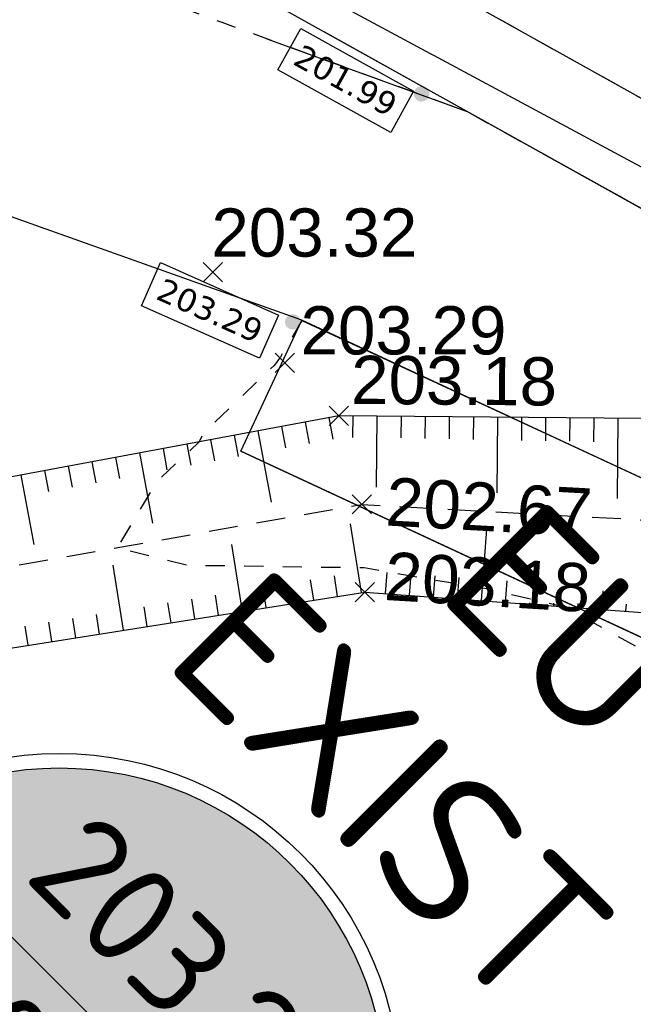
# Model space of a CAD drawing. Extents: x 1616800 to 1632437, y 2248456 to 2251974.
# Tile 252 of 256: x 1618044 to 1618056, y 2251470 to 2251491. Entities that reach past the tile are written whole.
import ezdxf
from ezdxf.enums import TextEntityAlignment as Align

# ---------------------------------------------------------------- set-up
doc = ezdxf.new("R2010")
doc.units = 0
doc.header["$LTSCALE"] = 2
doc.header["$PDMODE"] = 3
doc.header["$PDSIZE"] = 0.2
for name, pattern in [('CONTINU', [0]), ('FOSSE', [0.5, 0.3, -0.2]), ('Grille', [0.4, 0.2, -0.2])]:
    doc.linetypes.add(name, pattern=pattern)
doc.layers.get('0').update_dxf_attribs({"linetype": 'CONTINUOUS'})
for name, color, linetype in [('0000-VALORIS-NOUE DERIV BASSIN', 7, 'CONTINUOUS'), ('0000-VALORIS-NOUE DERIV BASSIN EAU MAX RETENTION', 140, 'CONTINUOUS'), ('0000-VALORIS-NOUE DERIV BASSIN TEXTE ET COTES', 1, 'CONTINUOUS'), ('X-PTS TOPO-TEXTE TOPOALT', 8, 'CONTINUOUS'), ('X-PTS TOPO-TOPOPOINT', 8, 'CONTINUOUS'), ('Y-FDP TOPO-TOP_AXE_FOSSE', 8, 'CONTINUOUS'), ('Y-FDP TOPO-TOP_BARBULE', 8, 'CONTINUOUS'), ('Y-FDP TOPO-TOP_TALUS', 8, 'CONTINUOUS'), ('Y-RESEAU EXISTANT FDP-TOP_VANNE_SYMB', 36, 'CONTINUOUS')]:
    doc.layers.add(name, color=color, linetype=linetype)
doc.styles.add('Côte Assainissement', font='verdana.ttf')
doc.styles.add('PAPYRUSJR', font='isocpeur.ttf')
doc.styles.get("Standard").update_dxf_attribs({"font": 'arial.ttf'})
doc.linetypes.add('EAUX_USÉES', pattern='A,20,-1,["EU",Standard,S=1,R=0,X=0,Y=-0.5],-2.5', length=23.5)

# ---------------------------------------------------------------- blocks, each defined once
blk = doc.blocks.new('TCPOINT')
at = {"color": 0}
blk.add_point((0, 0), dxfattribs=at)
at = {"layer": 'X-PTS TOPO-TEXTE TOPOALT'}
blk.add_attdef('ALT', text='', height=0.75, dxfattribs=at).set_placement((0.25, -0.25), align=Align.TOP_LEFT)
blk = doc.blocks.new('TCPOINT_C')
at = {"color": 0}
blk.add_point((0, 0), dxfattribs=at)
at = {"layer": 'X-PTS TOPO-TEXTE TOPOALT'}
blk.add_attdef('ALT', text='', height=0.75, dxfattribs=at).set_placement((0.5, 0.09), align=Align.MIDDLE_LEFT)
blk = doc.blocks.new('TCPOINT_2')
at = {"color": 0}
blk.add_point((0, 0), dxfattribs=at)
at = {"layer": 'X-PTS TOPO-TEXTE TOPOALT'}
blk.add_attdef('ALT', (0.25, 0.25), '', height=0.75, dxfattribs=at)
blk = doc.blocks.new('ETIQEP')
at = {"true_color": 0xffffff}
h = blk.add_hatch(color=7, dxfattribs=at)
edge = h.paths.add_edge_path()
edge.add_arc((0, 0), 2.2596, 0, 360)
at = {"ltscale": 0.02, "flags": 128}
blk.add_lwpolyline([(-2.1945, 0.5385), (2.1945, 0.5385)], dxfattribs=at)
at = {"ltscale": 0.02}
for radius in [2.3596, 2.2596]:
    blk.add_circle((0, 0), radius, dxfattribs=at)
at = {"color": 0, "ltscale": 0.02, "insert": (-0.9814, 5.2786), "char_height": 1, "width": 2.025727, "attachment_point": 1, "style": 'PAPYRUSJR'}
blk.add_mtext('\\pi0.36286;EU \\P\\pi-0.63714;EXIST', dxfattribs=at)
at = {"color": 0, "ltscale": 0.02, "style": 'PAPYRUSJR'}
for tag, p in [('TAMP', (0, 1.2311)), ('FE', (0, -0.0264))]:
    blk.add_attdef(tag, text='', height=0.6, dxfattribs=at).set_placement(p, align=Align.MIDDLE_CENTER)
at = {"color": 0, "linetype": 'CONTINU', "style": 'PAPYRUSJR'}
blk.add_attdef('PROF', text='', height=0.6, dxfattribs=at).set_placement((0, -1.1562), align=Align.MIDDLE_CENTER)
blk = doc.blocks.new('*U338')
h = blk.add_hatch(color=256)
edge = h.paths.add_edge_path()
edge.add_arc((0, 0), 0.2, 0, 360)
at = {"linetype": 'Continuous'}
blk.add_lwpolyline([(-3.925, 0.419), (-3.427, 1.538), (-0.367, 0.175), (-0.866, -0.944)], close=True, dxfattribs=at)
at = {"style": 'Côte Assainissement'}
blk.add_attdef('NIVELLEMENT', text='', height=0.6, rotation=335.9854, dxfattribs=at).set_placement((-2.146, 0.297), align=Align.MIDDLE)
blk = doc.blocks.new('*U343')
h = blk.add_hatch(color=256)
edge = h.paths.add_edge_path()
edge.add_arc((0, 0), 0.2, 0, 360)
at = {"linetype": 'Continuous'}
blk.add_lwpolyline([(-3.729, 0.626), (-3.134, 1.697), (-0.206, 0.071), (-0.8, -1)], close=True, dxfattribs=at)
at = {"style": 'Côte Assainissement'}
blk.add_attdef('NIVELLEMENT', text='', height=0.6, rotation=330.9623, dxfattribs=at).set_placement((-1.967, 0.349), align=Align.MIDDLE)

msp = doc.modelspace()

# ---------------------------------------------------------------- linework, layer by layer
at = {"layer": '0000-VALORIS-NOUE DERIV BASSIN', "linetype": 'Grille', "flags": 128}
msp.add_lwpolyline([(1618067.325, 2251480.8664), (1618052.9075, 2251488.8764), (1618048.7578, 2251490.3835), (1618047.8333, 2251490.7193), (1618046.9088, 2251491.055), (1618045.9844, 2251491.3908), (1618045.0599, 2251491.7266), (1618044.1354, 2251492.0623), (1618043.2109, 2251492.3981), (1618042.2865, 2251492.7339), (1618041.362, 2251493.0696), (1618040.4375, 2251493.4054), (1618039.513, 2251493.7412), (1618038.7518, 2251494.0462), (1618038.0761, 2251494.3273), (1618037.6541, 2251494.5347), (1618037.2761, 2251494.727), (1618036.7138, 2251494.9737), (1618036.0353, 2251495.2559), (1618035.3873, 2251495.5791), (1618034.7393, 2251495.9024), (1618034.0913, 2251496.2256), (1618033.1882, 2251496.6002), (1618032.2851, 2251496.9749), (1618031.382, 2251497.3495), (1618030.4789, 2251497.7241), (1618029.4748, 2251497.9129), (1618028.4706, 2251498.1017), (1618027.4665, 2251498.2905), (1618026.4623, 2251498.4793), (1618025.4582, 2251498.6681), (1618024.454, 2251498.8569), (1618023.461, 2251499.0406), (1618022.572, 2251499.4173), (1618021.683, 2251499.794), (1618020.794, 2251500.1708), (1618019.9049, 2251500.5475), (1618019.1017, 2251500.9201), (1618018.2986, 2251501.2928), (1618017.4954, 2251501.6654), (1618016.6922, 2251502.038), (1618015.889, 2251502.4107), (1618015.0858, 2251502.7833), (1618014.3388, 2251503.1084), (1618013.5919, 2251503.4334), (1618012.845, 2251503.7585), (1618012.098, 2251504.0836), (1618011.3511, 2251504.4087), (1618010.6992, 2251504.6926), (1618010.0472, 2251504.9765), (1618009.3953, 2251505.2604), (1618008.494, 2251505.7275), (1618007.5928, 2251506.1946), (1618006.6917, 2251506.6617), (1618005.7907, 2251507.1286), (1618005.0033, 2251507.5363), (1618004.2158, 2251507.944), (1618003.4284, 2251508.3517), (1618002.6411, 2251508.7593), (1618001.8537, 2251509.1669), (1618001.0665, 2251509.5745), (1618000.5264, 2251509.9953), (1617999.9616, 2251510.3649), (1617999.3967, 2251510.7345), (1617998.6597, 2251511.192), (1617997.9164, 2251511.6368), (1617997.1677, 2251512.0703), (1617996.5614, 2251512.3691), (1617995.9551, 2251512.668), (1617995.3488, 2251512.9668), (1617994.7355, 2251513.2504), (1617994.1188, 2251513.5271), (1617993.5022, 2251513.8038), (1617992.7865, 2251514.1295), (1617992.0708, 2251514.4552), (1617991.9143, 2251514.5198), (1617991.0747, 2251514.8938), (1617990.235, 2251515.2677), (1617989.3954, 2251515.6416), (1617988.5558, 2251516.0156), (1617987.7162, 2251516.3895), (1617986.8766, 2251516.7634), (1617986.6939, 2251516.8448), (1617985.7948, 2251517.2452), (1617984.8958, 2251517.6456), (1617983.9968, 2251518.046), (1617983.0978, 2251518.4464), (1617982.1988, 2251518.8468), (1617981.2998, 2251519.2471), (1617980.4007, 2251519.6475), (1617979.5017, 2251520.0479), (1617978.7111, 2251520.4), (1617977.9205, 2251520.7521), (1617977.1299, 2251521.1042), (1617976.3393, 2251521.4564), (1617975.5487, 2251521.8085), (1617974.7581, 2251522.1606), (1617974.6342, 2251522.1883), (1617973.7307, 2251522.5926), (1617972.8271, 2251522.9968), (1617971.9235, 2251523.401), (1617971.02, 2251523.8052), (1617970.1164, 2251524.2095), (1617969.2128, 2251524.6137), (1617968.3093, 2251525.0179), (1617967.4057, 2251525.4221), (1617966.5021, 2251525.8264), (1617965.5986, 2251526.2306), (1617964.695, 2251526.6348), (1617963.7914, 2251527.039), (1617962.0502, 2251527.8467), (1617959.9948, 2251528.8323), (1617958.5178, 2251529.5769), (1617957.7381, 2251529.9935), (1617956.9785, 2251530.4413), (1617956.2188, 2251530.889), (1617955.393, 2251531.4146), (1617954.5691, 2251531.9431), (1617953.7451, 2251532.4715), (1617952.9149, 2251533.004), (1617952.0847, 2251533.5366), (1617951.2545, 2251534.0691), (1617950.4243, 2251534.6016), (1617949.5941, 2251535.1341), (1617948.7638, 2251535.6666), (1617947.9336, 2251536.1991), (1617947.1034, 2251536.7317), (1617946.2732, 2251537.2642), (1617945.7809, 2251537.5889), (1617945.1109, 2251538.0168), (1617944.4409, 2251538.4447), (1617943.9148, 2251539.0353), (1617943.3887, 2251539.6258), (1617942.8626, 2251540.2164), (1617942.1922, 2251540.9679), (1617941.5218, 2251541.7195), (1617940.8514, 2251542.471), (1617940.181, 2251543.2226), (1617939.5752, 2251543.9017), (1617938.9693, 2251544.5808), (1617938.3635, 2251545.2599), (1617937.7808, 2251545.9299), (1617937.1354, 2251546.4996), (1617936.4184, 2251546.9551), (1617935.7014, 2251547.4105), (1617934.9844, 2251547.8659), (1617934.2674, 2251548.3213), (1617933.5529, 2251548.7776), (1617932.8385, 2251549.234), (1617932.124, 2251549.6903), (1617931.6221, 2251550.0222), (1617931.0177, 2251550.4113), (1617930.4132, 2251550.8004), (1617929.8087, 2251551.1895), (1617928.98, 2251551.6661), (1617928.1513, 2251552.1427), (1617927.3225, 2251552.6194), (1617926.7064, 2251552.9737), (1617926.0902, 2251553.3281), (1617925.474, 2251553.6825), (1617924.6071, 2251554.1811), (1617923.7401, 2251554.6798), (1617922.8732, 2251555.1784), (1617922.0063, 2251555.677), (1617921.1394, 2251556.1757), (1617920.3607, 2251556.6238), (1617919.5821, 2251557.072), (1617918.8034, 2251557.5202), (1617918.0247, 2251557.9684), (1617917.2461, 2251558.4166), (1617916.4674, 2251558.8647), (1617915.7387, 2251559.2833), (1617914.9078, 2251559.7614), (1617914.0769, 2251560.2395), (1617913.246, 2251560.7177), (1617912.4152, 2251561.1958), (1617911.5843, 2251561.6739), (1617910.8968, 2251562.0696), (1617910.7234, 2251562.1693), (1617910.036, 2251562.5649), (1617909.288, 2251562.9954), (1617908.54, 2251563.4258), (1617907.792, 2251563.8563), (1617907.044, 2251564.2867), (1617906.296, 2251564.7171), (1617905.3704, 2251565.0014), (1617904.4106, 2251565.2354), (1617903.4465, 2251565.4703), (1617902.5146, 2251565.6976), (1617901.5792, 2251565.9256), (1617900.6401, 2251566.1544), (1617899.6974, 2251566.3839), (1617898.8465, 2251566.5986), (1617897.9955, 2251566.8132), (1617897.1446, 2251567.0279), (1617896.2937, 2251567.2426), (1617895.481, 2251567.6639), (1617894.6891, 2251568.1175), (1617893.8972, 2251568.571), (1617893.1053, 2251569.0245), (1617892.3134, 2251569.478), (1617891.5215, 2251569.9315), (1617890.7297, 2251570.385), (1617889.918, 2251570.8502), (1617889.1063, 2251571.3153), (1617888.2947, 2251571.7804), (1617887.483, 2251572.2455), (1617886.9797, 2251572.5326), (1617886.1502, 2251573.01), (1617885.3208, 2251573.4873), (1617884.4914, 2251573.9647), (1617883.6619, 2251574.442), (1617882.8325, 2251574.9194), (1617882.0031, 2251575.3968), (1617881.1736, 2251575.8741), (1617880.3442, 2251576.3515), (1617879.5148, 2251576.8288), (1617878.6853, 2251577.3062), (1617877.8559, 2251577.7836), (1617877.0265, 2251578.2609), (1617876.197, 2251578.7383), (1617875.3676, 2251579.2156), (1617874.5382, 2251579.693), (1617873.7087, 2251580.1704), (1617872.8683, 2251580.6578), (1617872.6989, 2251580.7443), (1617871.8583, 2251581.2319), (1617871.0177, 2251581.7194), (1617870.1771, 2251582.207), (1617869.3365, 2251582.6945), (1617868.496, 2251583.182), (1617867.6554, 2251583.6696), (1617866.8148, 2251584.1571), (1617865.9742, 2251584.6446), (1617865.1336, 2251585.1322), (1617864.3064, 2251585.9032), (1617863.5131, 2251586.7255), (1617862.7236, 2251587.5431), (1617861.9378, 2251588.3561), (1617861.1557, 2251589.1646), (1617860.3771, 2251589.9686), (1617859.655, 2251590.7252), (1617858.9365, 2251591.4769), (1617858.2214, 2251592.2239), (1617857.3969, 2251592.7985), (1617856.5809, 2251593.2674), (1617855.7649, 2251593.7363), (1617854.9489, 2251594.2052), (1617854.1329, 2251594.6741), (1617853.3169, 2251595.143), (1617852.501, 2251595.6119), (1617851.685, 2251596.0808), (1617850.869, 2251596.5497), (1617850.053, 2251597.0186), (1617849.237, 2251597.4875), (1617848.421, 2251597.9564), (1617847.6051, 2251598.4253), (1617846.7891, 2251598.8942), (1617845.9731, 2251599.3631), (1617845.1571, 2251599.832), (1617845.1219, 2251599.8435), (1617844.2588, 2251600.3405), (1617843.3958, 2251600.8375), (1617842.5328, 2251601.3345), (1617841.6698, 2251601.8315), (1617840.8068, 2251602.3286), (1617839.9824, 2251602.8033), (1617839.158, 2251603.2781), (1617838.3337, 2251603.7528), (1617837.5093, 2251604.2276), (1617836.6849, 2251604.7023), (1617835.8605, 2251605.1771), (1617835.0362, 2251605.6519), (1617834.2228, 2251606.1203), (1617833.4094, 2251606.5887), (1617832.596, 2251607.0571), (1617831.7826, 2251607.5256), (1617830.9692, 2251607.994), (1617830.1558, 2251608.4624), (1617829.3424, 2251608.9309), (1617829.1691, 2251609.0307), (1617828.5032, 2251609.4142), (1617827.8372, 2251609.7977), (1617827.1713, 2251610.1812), (1617826.5053, 2251610.5648), (1617825.6552, 2251610.84), (1617824.7756, 2251611.0641), (1617823.896, 2251611.2882), (1617823.0164, 2251611.5123), (1617822.1741, 2251611.727), (1617821.3819, 2251611.9318), (1617820.5404, 2251612.1463), (1617819.6988, 2251612.3608), (1617818.8573, 2251612.5753), (1617818.0237, 2251612.7878), (1617817.1901, 2251613.0002), (1617816.3565, 2251613.2126), (1617815.475, 2251613.6761), (1617814.6126, 2251614.1728), (1617813.7501, 2251614.6694), (1617812.8877, 2251615.1661), (1617812.0252, 2251615.6628), (1617811.1628, 2251616.1595), (1617810.3003, 2251616.6562), (1617809.4379, 2251617.1528), (1617808.5754, 2251617.6495), (1617807.713, 2251618.1462), (1617806.8505, 2251618.6429), (1617806.1631, 2251619.0382), (1617805.4757, 2251619.4336), (1617804.7394, 2251619.8581), (1617804.0468, 2251620.2573), (1617803.3543, 2251620.6565), (1617802.6617, 2251621.0557), (1617801.9089, 2251621.4833), (1617801.1469, 2251621.895), (1617800.3678, 2251622.2769), (1617799.5886, 2251622.6588), (1617798.9214, 2251622.9519), (1617798.247, 2251623.2327), (1617797.5727, 2251623.5135), (1617796.9363, 2251623.7642), (1617796.293, 2251624.0028), (1617795.6497, 2251624.2415), (1617794.945, 2251624.4683), (1617794.2333, 2251624.6831), (1617793.5221, 2251624.8987), (1617792.5479, 2251625.1517), (1617791.5737, 2251625.4047), (1617790.5995, 2251625.6578), (1617789.9447, 2251625.8549), (1617789.3387, 2251626.0426), (1617788.7369, 2251626.2287), (1617788.1389, 2251626.4132), (1617787.544, 2251626.5961), (1617786.946, 2251626.7885), (1617786.0843, 2251627.0302), (1617785.1235, 2251627.2908), (1617784.1628, 2251627.5513), (1617783.202, 2251627.8118), (1617782.2413, 2251628.0724), (1617781.2765, 2251628.316), (1617780.3116, 2251628.5596), (1617779.3468, 2251628.8033), (1617778.382, 2251629.0469), (1617777.4172, 2251629.2905), (1617776.6071, 2251629.4426), (1617775.7971, 2251629.5948), (1617774.9871, 2251629.7469), (1617774.2771, 2251629.8901), (1617773.5688, 2251630.0371), (1617772.8604, 2251630.1841), (1617772.1605, 2251630.3539), (1617771.464, 2251630.5317), (1617770.7674, 2251630.7094), (1617769.9523, 2251630.9382), (1617769.1434, 2251631.1813), (1617768.3344, 2251631.4244), (1617767.7001, 2251631.6433), (1617767.0679, 2251631.867), (1617766.4358, 2251632.0907), (1617765.5182, 2251632.4316), (1617764.6022, 2251632.7762), (1617763.6863, 2251633.1208), (1617762.7586, 2251633.4945), (1617761.8309, 2251633.8682), (1617760.9033, 2251634.2419), (1617759.9756, 2251634.6156), (1617759.048, 2251634.9893), (1617758.2268, 2251635.3787), (1617757.4056, 2251635.7681), (1617756.5845, 2251636.1574), (1617755.7987, 2251636.5324), (1617755.0682, 2251636.8849), (1617754.3374, 2251637.2374), (1617753.6062, 2251637.59), (1617752.8992, 2251637.9268), (1617752.1918, 2251638.2637), (1617752.0302, 2251638.3405), (1617751.3221, 2251638.6769), (1617750.6135, 2251639.0135), (1617749.7714, 2251639.4162), (1617748.8791, 2251639.8397), (1617747.9871, 2251640.2631), (1617747.0952, 2251640.6864), (1617746.2035, 2251641.1096), (1617745.312, 2251641.5327), (1617744.4207, 2251641.9558), (1617743.5296, 2251642.3788), (1617742.6387, 2251642.8016), (1617741.748, 2251643.2244), (1617740.8574, 2251643.6471), (1617739.9671, 2251644.0698), (1617739.0742, 2251644.4923), (1617738.1815, 2251644.9148), (1617737.2889, 2251645.3372), (1617736.3965, 2251645.7596), (1617735.5041, 2251646.1818), (1617734.612, 2251646.604), (1617733.7199, 2251647.0262), (1617732.828, 2251647.4482), (1617731.9362, 2251647.8702), (1617731.0316, 2251648.2984), (1617730.1269, 2251648.7265), (1617729.2223, 2251649.1547), (1617728.3177, 2251649.5829), (1617727.413, 2251650.011), (1617726.5084, 2251650.4392), (1617725.6038, 2251650.8674), (1617724.6991, 2251651.2956), (1617723.7945, 2251651.7237), (1617722.8899, 2251652.1519), (1617721.9852, 2251652.5801), (1617721.0806, 2251653.0083), (1617720.176, 2251653.4364), (1617719.2714, 2251653.8646), (1617718.3667, 2251654.2928), (1617717.4621, 2251654.721), (1617716.5575, 2251655.1491), (1617715.6528, 2251655.5773), (1617714.7482, 2251656.0055), (1617713.8436, 2251656.4337), (1617712.9866, 2251656.8235), (1617712.1296, 2251657.2132), (1617711.2727, 2251657.603), (1617711.3299, 2251657.6143), (1617710.56, 2251657.9805), (1617709.7902, 2251658.3467), (1617709.0203, 2251658.7129), (1617708.1312, 2251659.0937), (1617707.2421, 2251659.4745), (1617706.3529, 2251659.8554), (1617705.4638, 2251660.2362), (1617704.5746, 2251660.6168), (1617703.6368, 2251660.9487), (1617702.1317, 2251661.5619), (1617699.5921, 2251662.8265), (1617697.2881, 2251664.1125), (1617695.854, 2251664.9971), (1617695.044, 2251665.4553), (1617694.3999, 2251665.8862), (1617693.7592, 2251666.3219), (1617693.1185, 2251666.7577), (1617692.4778, 2251667.1935), (1617691.6392, 2251667.7661), (1617690.8006, 2251668.3388), (1617689.962, 2251668.9115), (1617689.1232, 2251669.4843), (1617688.2844, 2251670.0571), (1617687.4456, 2251670.6298), (1617686.6066, 2251671.2027), (1617685.9253, 2251671.6659), (1617685.2437, 2251672.1292), (1617684.5618, 2251672.5926), (1617683.8797, 2251673.0561), (1617683.7144, 2251673.1689), (1617682.9033, 2251673.7223), (1617682.0922, 2251674.2757), (1617681.2811, 2251674.8292), (1617680.8062, 2251675.6639), (1617680.4699, 2251676.6838), (1617680.1336, 2251677.7038), (1617679.7973, 2251678.7237), (1617679.2244, 2251679.3915), (1617678.5081, 2251679.8679), (1617677.7918, 2251680.3443), (1617677.0755, 2251680.8206), (1617676.4641, 2251681.22), (1617675.8527, 2251681.6193), (1617675.2412, 2251682.0186), (1617674.486, 2251682.5033), (1617673.7307, 2251682.988), (1617672.9754, 2251683.4727), (1617672.2202, 2251683.9574), (1617671.4649, 2251684.4421), (1617670.9331, 2251684.9556), (1617670.4013, 2251685.4691), (1617670.0454, 2251685.8637), (1617669.2744, 2251686.4052), (1617668.5021, 2251686.9449), (1617667.7165, 2251687.4664), (1617667.136, 2251687.84), (1617666.5483, 2251688.2036), (1617665.9504, 2251688.5534), (1617665.1968, 2251689.0339), (1617664.4432, 2251689.5144), (1617663.6895, 2251689.995), (1617662.9359, 2251690.4755), (1617662.1823, 2251690.956), (1617661.4287, 2251691.4366), (1617660.6751, 2251691.9171), (1617659.7849, 2251692.4663), (1617658.8938, 2251693.0159), (1617658.0017, 2251693.566), (1617657.1056, 2251694.1125), (1617655.9132, 2251694.2801), (1617654.7135, 2251694.45), (1617653.4582, 2251694.5988), (1617652.1922, 2251694.7509), (1617650.9154, 2251694.9063), (1617649.6275, 2251695.0652), (1617648.3286, 2251695.2275), (1617647.4578, 2251695.345), (1617646.5869, 2251695.4625), (1617645.716, 2251695.58), (1617645.0371, 2251696.2372), (1617644.3583, 2251696.8945), (1617643.6794, 2251697.5518), (1617643.0006, 2251698.209), (1617642.3217, 2251698.8663), (1617641.6429, 2251699.5236), (1617640.9194, 2251700.1284), (1617640.1507, 2251700.6801), (1617639.3896, 2251701.2206), (1617638.6285, 2251701.7612), (1617637.8674, 2251702.3018), (1617637.1063, 2251702.8424), (1617636.3452, 2251703.383), (1617635.5841, 2251703.9235), (1617634.9911, 2251704.3508), (1617634.3987, 2251704.7772), (1617633.8068, 2251705.203), (1617633.2155, 2251705.6281), (1617632.6273, 2251706.0523), (1617632.0394, 2251706.476), (1617631.4515, 2251706.8993), (1617630.8637, 2251707.3223), (1617630.0849, 2251707.8801), (1617629.3041, 2251708.4394), (1617628.5233, 2251708.9987), (1617627.7424, 2251709.558), (1617626.9616, 2251710.1173), (1617626.1808, 2251710.6766), (1617625.3999, 2251711.2358), (1617624.6234, 2251711.791), (1617623.8468, 2251712.3462), (1617623.0702, 2251712.9014), (1617622.2935, 2251713.4566), (1617621.5169, 2251714.0118), (1617620.7403, 2251714.567), (1617619.9637, 2251715.1222), (1617619.187, 2251715.6774), (1617618.4104, 2251716.2326), (1617617.6337, 2251716.7879), (1617616.8571, 2251717.3431), (1617616.0804, 2251717.8983), (1617615.3038, 2251718.4535), (1617614.5271, 2251719.0088), (1617613.7504, 2251719.564), (1617612.9737, 2251720.1192), (1617612.135, 2251720.7174), (1617611.2962, 2251721.3157), (1617610.4574, 2251721.9139), (1617609.6184, 2251722.5122), (1617608.7794, 2251723.1106), (1617608.0056, 2251723.6632), (1617607.2318, 2251724.2158), (1617606.4579, 2251724.7684), (1617605.6841, 2251725.3209), (1617604.9103, 2251725.8735), (1617604.1364, 2251726.4261), (1617603.3626, 2251726.9787), (1617602.5888, 2251727.5313), (1617601.8149, 2251728.0839), (1617601.0411, 2251728.6364), (1617600.2673, 2251729.189), (1617599.4934, 2251729.7416), (1617598.7196, 2251730.2942), (1617597.9458, 2251730.8468), (1617597.1719, 2251731.3994), (1617596.3981, 2251731.9519), (1617595.6243, 2251732.5045, -0.3118013), (1617592.9384, 2251738.8985), (1617595.0524, 2251748.6756), (1617595.0696, 2251750.3946)], format="xyb", dxfattribs=at)
for points in [[(1617999.1635, 2251517.7375), (1618008.6585, 2251513.135), (1618026.2082, 2251504.8829), (1618039.7022, 2251498.5241), (1618053.0627, 2251491.0809), (1618068.2984, 2251482.5931), (1618070.2193, 2251486.1018)], [(1618049.4837, 2251484.5456), (1618049.0409, 2251483.784), (1618049.0239, 2251483.7595), (1618048.9415, 2251483.6411), (1618048.9035, 2251483.6017), (1618047.4323, 2251482.1989), (1618047.3574, 2251482.0276), (1618046.8945, 2251481.5945), (1618046.4671, 2251481.1927), (1618045.6625, 2251479.8356), (1618047.1224, 2251479.4708), (1618050.7773, 2251479.4188), (1618052.8791, 2251479.0569), (1618053.2798, 2251478.9919), (1618054.9388, 2251478.6087), (1618062.1096, 2251474.6269), (1618062.7174, 2251474.3447), (1618064.042, 2251473.5264), (1618064.5341, 2251473.2978), (1618065.128, 2251472.9286), (1618065.1605, 2251472.913), (1618065.2999, 2251472.8356), (1618065.5114, 2251472.7424), (1618066.6162, 2251472.406), (1618067.7538, 2251472.1983), (1618068.9118, 2251472.1223), (1618070.0748, 2251472.1801), (1618071.2274, 2251472.3719), (1618072.3539, 2251472.6962), (1618072.5651, 2251472.7844), (1618073.4011, 2251473.2265), (1618074.3497, 2251473.9102), (1618075.1898, 2251474.7089), (1618075.863, 2251475.5453), (1618075.9145, 2251475.5967), (1618076.6019, 2251476.4895), (1618077.1657, 2251477.459), (1618077.5107, 2251478.2727), (1618078.1101, 2251479.746), (1618078.3144, 2251480.73), (1618078.2512, 2251481.7918), (1618078.0373, 2251481.9529)]]:
    msp.add_lwpolyline(points, dxfattribs=at)
at = {"layer": '0000-VALORIS-NOUE DERIV BASSIN', "flags": 128}
for points in [[(1618067.3338, 2251480.8616), (1618049.1006, 2251490.9988), (1618048.2523, 2251491.4714), (1618047.404, 2251491.9439), (1618046.5558, 2251492.4165), (1618045.7075, 2251492.8891), (1618044.8593, 2251493.3616), (1618044.011, 2251493.8342), (1618043.1627, 2251494.3068)], [(1618065.3112, 2251477.202), (1618049.4864, 2251484.5505), (1618033.6441, 2251490.1816)]]:
    msp.add_lwpolyline(points, dxfattribs=at)
msp.add_lwpolyline([(1618078.0373, 2251481.9529, -0.0563939), (1618077.5016, 2251479.9858), (1618076.9558, 2251478.6855, -0.4280347), (1618064.9, 2251474.0853), (1618048.2204, 2251481.8342), (1618049.4865, 2251484.5504)], format="xyb", dxfattribs=at)
at = {"layer": '0000-VALORIS-NOUE DERIV BASSIN'}
for points in [[(1618068.2984, 2251482.5931, 201.5566), (1618050.9222, 2251492.2734, 201.4804)], [(1618067.325, 2251480.8459, 202.0566), (1618049.9488, 2251490.5262, 201.9804)], [(1618048.7578, 2251490.3835, 201.9837), (1618052.9156, 2251488.8734, 201.9936)], [(1618049.4837, 2251484.5456, 203.2905), (1618054.7307, 2251482.1152, 203.2577), (1618063.6611, 2251477.9682, 203.2046), (1618065.6712, 2251477.0348, 203.1917), (1618066.1635, 2251476.8062, 203.1775)], [(1618048.2194, 2251481.8322, 203.3498), (1618053.4668, 2251479.3944, 203.1946), (1618062.3976, 2251475.2473, 203.2646), (1618064.4077, 2251474.3139, 203.2517), (1618064.9, 2251474.0853, 203.2375)]]:
    msp.add_polyline3d(points, dxfattribs=at)
at = {"layer": '0000-VALORIS-NOUE DERIV BASSIN EAU MAX RETENTION', "elevation": 201.8183, "flags": 128}
msp.add_lwpolyline([(1618050.2454, 2251491.1031), (1618052.1504, 2251490.0802), (1618052.2156, 2251490.0451), (1618059.087, 2251486.3538), (1618067.789, 2251481.6787), (1618068.9736, 2251481.8305), (1618069.0484, 2251481.9078), (1618069.1136, 2251481.9928), (1618069.1685, 2251482.0845), (1618069.2125, 2251482.1816), (1618069.2748, 2251482.3608), (1618069.3131, 2251482.4569), (1618069.7234, 2251484.571), (1618070.5192, 2251485.9669), (1618070.4764, 2251486.2622), (1618070.2367, 2251486.44), (1618067.1656, 2251488.1663), (1618063.8202, 2251490.054), (1618057.783, 2251493.4484)], dxfattribs=at)
msp.add_lwpolyline([(1618050.2454, 2251491.1031), (1618052.1504, 2251490.0802), (1618052.2156, 2251490.0451), (1618059.087, 2251486.3538), (1618067.789, 2251481.6787), (1618068.9736, 2251481.8305), (1618069.0484, 2251481.9078), (1618069.1136, 2251481.9928), (1618069.1685, 2251482.0845), (1618069.2125, 2251482.1816), (1618069.2748, 2251482.3608), (1618069.3131, 2251482.4569), (1618069.7234, 2251484.571), (1618070.5192, 2251485.9669), (1618070.4764, 2251486.2622), (1618070.2367, 2251486.44), (1618067.1656, 2251488.1663), (1618063.8202, 2251490.054), (1618057.783, 2251493.4484)], dxfattribs=at)
at = {"layer": 'Y-FDP TOPO-TOP_AXE_FOSSE', "linetype": 'FOSSE', "elevation": 201.34, "flags": 128}
msp.add_lwpolyline([(1617819.0406, 2251515.574), (1617835.5516, 2251509.809), (1617853.4796, 2251504.354), (1617866.3096, 2251500.418), (1617876.0066, 2251500.114), (1617897.0226, 2251501.017), (1617908.6686, 2251499.937), (1617922.1836, 2251496.998), (1617939.1876, 2251489.514), (1617955.6756, 2251484.408), (1617971.6266, 2251478.248, 0.0584712), (1617982.9266, 2251475.34), (1618002.1076, 2251475.143), (1618014.3506, 2251474.419), (1618020.4956, 2251473.863), (1618033.2526, 2251477.644), (1618050.7326, 2251480.731), (1618065.3976, 2251479.921), (1618069.1486, 2251481.28)], format="xyb", dxfattribs=at)
at = {"layer": 'Y-FDP TOPO-TOP_BARBULE'}
for p, q in [((1618050.0483, 2251482.5289), (1618050.1313, 2251482.0831)), ((1618050.5448, 2251482.5645), (1618050.5409, 2251482.1158)), ((1618051.0447, 2251482.5602), (1618051.032, 2251481.0837)), ((1618051.5447, 2251482.5559), (1618051.5409, 2251482.1073)), ((1618052.0447, 2251482.5515), (1618052.0408, 2251482.0974)), ((1618052.5447, 2251482.5472), (1618052.5407, 2251482.0875)), ((1618053.0447, 2251482.5429), (1618053.0407, 2251482.0776)), ((1618053.5447, 2251482.5386), (1618053.5311, 2251480.969)), ((1618054.0446, 2251482.5343), (1618054.0405, 2251482.0578)), ((1618054.5446, 2251482.53), (1618054.5405, 2251482.0479)), ((1618055.0446, 2251482.5256), (1618055.0404, 2251482.038)), ((1618055.5446, 2251482.5213), (1618055.5403, 2251482.0281)), ((1618056.0446, 2251482.517), (1618056.0302, 2251480.8543)), ((1618049.0652, 2251482.3458), (1618049.1479, 2251481.9022)), ((1618049.5567, 2251482.4374), (1618049.6396, 2251481.9926)), ((1618047.5906, 2251482.0711), (1618047.6726, 2251481.6308)), ((1618048.0821, 2251482.1626), (1618048.1644, 2251481.7212)), ((1618048.5737, 2251482.2542), (1618048.8485, 2251480.7792)), ((1618046.6075, 2251481.8879), (1618046.6891, 2251481.4498)), ((1618047.099, 2251481.9795), (1618047.1809, 2251481.5403)), ((1618045.6244, 2251481.7048), (1618045.7056, 2251481.2689)), ((1618046.1159, 2251481.7964), (1618046.3873, 2251480.3397)), ((1618044.6413, 2251481.5216), (1618044.7221, 2251481.088)), ((1618045.1329, 2251481.6132), (1618045.2139, 2251481.1784)), ((1618043.6582, 2251481.3385), (1618043.9262, 2251479.9003)), ((1618044.1498, 2251481.4301), (1618044.2304, 2251480.9975)), ((1618050.7237, 2251478.9018), (1618050.4987, 2251480.3242)), ((1618053.2163, 2251478.7352), (1618053.325, 2251480.2161)), ((1618048.2544, 2251478.5113), (1618048.035, 2251479.8982)), ((1618045.7851, 2251478.1208), (1618045.5713, 2251479.4722)), ((1618050.2298, 2251478.8237), (1618050.1627, 2251479.2483)), ((1618051.2217, 2251478.8816), (1618051.2536, 2251479.3172)), ((1618051.7203, 2251478.845), (1618051.7525, 2251479.2828)), ((1618052.219, 2251478.8084), (1618052.2513, 2251479.2483)), ((1618052.7176, 2251478.7718), (1618052.7501, 2251479.2139)), ((1618048.7482, 2251478.5894), (1618048.6821, 2251479.0076)), ((1618049.2421, 2251478.6675), (1618049.1756, 2251479.0878)), ((1618049.736, 2251478.7456), (1618049.6692, 2251479.168)), ((1618053.715, 2251478.6986), (1618053.7477, 2251479.145)), ((1618047.7605, 2251478.4332), (1618047.6951, 2251478.8471)), ((1618055.7096, 2251478.5521), (1618055.7377, 2251478.9349)), ((1618046.2789, 2251478.1989), (1618046.2145, 2251478.6064)), ((1618046.7728, 2251478.277), (1618046.708, 2251478.6867)), ((1618047.2667, 2251478.3551), (1618047.2015, 2251478.7669)), ((1618054.2136, 2251478.6619), (1618054.2156, 2251478.6891)), ((1618054.7123, 2251478.6253), (1618054.7164, 2251478.6817)), ((1618055.2109, 2251478.5887), (1618055.2172, 2251478.6743)), ((1618056.2082, 2251478.5155), (1618056.2188, 2251478.6595)), ((1618045.2912, 2251478.0427), (1618045.2274, 2251478.446)), ((1618043.8096, 2251477.8084), (1618043.7468, 2251478.2053)), ((1618044.3035, 2251477.8865), (1618044.2404, 2251478.2855)), ((1618044.7973, 2251477.9646), (1618044.7339, 2251478.3657))]:
    msp.add_line(p, q, dxfattribs=at)
at = {"layer": 'Y-FDP TOPO-TOP_TALUS', "elevation": 201.34, "flags": 128}
for points in [[(1618075.8056, 2251490.367), (1618067.5466, 2251483.389), (1618065.2006, 2251482.438), (1618050.2526, 2251482.567), (1618033.0006, 2251479.353), (1618020.9236, 2251475.854), (1618019.8196, 2251474.854)], [(1618019.1906, 2251472.896), (1618020.2626, 2251472.248), (1618033.3676, 2251476.157), (1618050.7946, 2251478.913), (1618066.4696, 2251477.762), (1618070.1386, 2251479.445), (1618077.5096, 2251486.842)]]:
    msp.add_lwpolyline(points, dxfattribs=at)

# ---------------------------------------------------------------- block references
at = {"layer": '0000-VALORIS-NOUE DERIV BASSIN TEXTE ET COTES', "xscale": 0.8, "yscale": 0.8, "zscale": 0.8}
for name, p, values in [('*U343', (1618051.9712, 2251489.2414, 201.9911), {'NIVELLEMENT': '201.99'}), ('*U338', (1618049.298, 2251484.5135, 203.2937), {'NIVELLEMENT': '203.29'})]:
    msp.add_blockref(name, p, dxfattribs=at).add_auto_attribs(values)
at = {"layer": 'X-PTS TOPO-TOPOPOINT'}
ref = msp.add_blockref('TCPOINT', (1618047.6396, 2251485.542, 203.32), dxfattribs=at)
ref.add_attrib('ALT', '203.32', dxfattribs={"layer": 'X-PTS TOPO-TEXTE TOPOALT', "height": 1, "rotation": 0}).set_placement((1618047.6101, 2251486.8665, 203.32), align=Align.TOP_LEFT)
ref = msp.add_blockref('TCPOINT', (1618049.1366, 2251483.664, 203.29), dxfattribs=at)
ref.add_attrib('ALT', '203.29', dxfattribs={"layer": 'X-PTS TOPO-TEXTE TOPOALT', "height": 1}).set_placement((1618049.4592, 2251484.8387, 203.29), align=Align.TOP_LEFT)
ref = msp.add_blockref('TCPOINT_2', (1618050.2526, 2251482.567, 203.18), dxfattribs=dict(at, rotation=359.5055547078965))
ref.add_attrib('ALT', '203.18', (1618050.5047, 2251482.8148, 203.18), dxfattribs={"layer": 'X-PTS TOPO-TEXTE TOPOALT', "height": 1, "rotation": 359.50555})
ref = msp.add_blockref('TCPOINT_C', (1618050.7326, 2251480.731, 202.67), dxfattribs=dict(at, rotation=356.8385630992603))
ref.add_attrib('ALT', '202.67', dxfattribs={"layer": 'X-PTS TOPO-TEXTE TOPOALT', "height": 1, "rotation": 356.83856}).set_placement((1618051.2368, 2251480.7933, 202.67), align=Align.MIDDLE_LEFT)
ref = msp.add_blockref('TCPOINT', (1618050.7946, 2251478.913, 203.18), dxfattribs=dict(at, rotation=356.5719671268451))
ref.add_attrib('ALT', '203.18', dxfattribs={"layer": 'X-PTS TOPO-TEXTE TOPOALT', "height": 1, "rotation": 356.57197}).set_placement((1618051.2393, 2251479.7484, 203.18), align=Align.TOP_LEFT)
at = {"layer": 'Y-RESEAU EXISTANT FDP-TOP_VANNE_SYMB', "linetype": 'EAUX_USÉES'}
ref = msp.add_blockref('ETIQEP', (1618044.4526, 2251468.4873), dxfattribs=dict(at, xscale=3, yscale=3, zscale=3, rotation=315))
ref.add_attrib('TAMP', '203.21', dxfattribs={"layer": '0', "color": 0, "ltscale": 0.02, "height": 2.1, "rotation": 315, "style": 'PAPYRUSJR'}).set_placement((1618047.0641, 2251471.0988), align=Align.MIDDLE_CENTER)
ref.add_attrib('FE', '200.41', dxfattribs={"layer": '0', "color": 0, "ltscale": 0.02, "height": 2.1, "rotation": 315, "style": 'PAPYRUSJR'}).set_placement((1618044.3966, 2251468.4313), align=Align.MIDDLE_CENTER)

doc.saveas('drawing.dxf')
